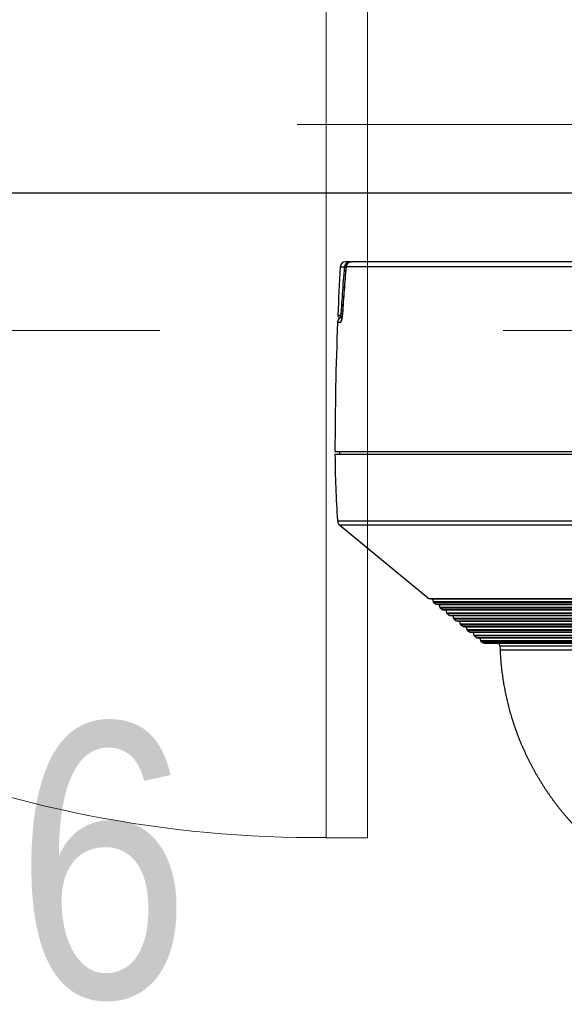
# Model space of a CAD drawing. Header units: metres. Extents: x 10441 to 19716, y -6570 to 1447.
# Tile 75 of 136: x 16983 to 17022, y -4354 to -4282. Entities that reach past the tile are written whole.
import ezdxf
from ezdxf.enums import TextEntityAlignment as Align

# ---------------------------------------------------------------- set-up
doc = ezdxf.new("R2010")
doc.units = ezdxf.units.M
doc.header["$MEASUREMENT"] = 0
doc.linetypes.add('8', pattern=[0.5, 0.25, -0.25])
for name, color, linetype, lineweight in [('#elektryczne', 8, 'Continuous', 20), ('A_DRZWI', 8, 'Continuous', 5), ('A_OZACZENIE DRZWI', 8, 'Continuous', 13), ('A_OZNACZENIA OKIEN', 8, 'Continuous', 13), ('A_STAL CIENKIE', 8, 'Continuous', 0), ('EB_CCTV', 4, 'Continuous', 5), ('EB_SSWiN', 30, 'Continuous', 5)]:
    doc.layers.add(name, color=color, linetype=linetype, lineweight=lineweight)
doc.styles.add('m1_romans', font='romans.shx', dxfattribs={"width": 0.8})
doc.styles.add('opisy okien', font='txt', dxfattribs={"height": 15})

# ---------------------------------------------------------------- blocks, each defined once
blk = doc.blocks.new('podkład')
at = {"layer": 'A_DRZWI', "color": 8, "ltscale": 2}
blk.add_lwpolyline([(12825.747, -2096.699), (12822.747, -2096.699), (12822.747, -2008.699), (12825.747, -2008.699)], close=True, dxfattribs=at)
blk.add_arc((12822.048, -2010.355), 86.317, 178.9011, 270.46377, dxfattribs=at)
at = {"layer": 'A_STAL CIENKIE', "color": 8, "linetype": '8', "ltscale": 100}
for p, q in [((10470.618, -2044.699), (13910.618, -2044.699)), ((13910.618, -2059.699), (10470.618, -2059.699))]:
    blk.add_line(p, q, dxfattribs=at)
at = {"layer": 'A_OZACZENIE DRZWI', "color": 8, "ltscale": 0.1, "style": 'm1_romans', "width": 0.8}
for rotation, p in [(98.48606, (12735.073, -773.135)), (359.99999, (12573.801, -1012.699)), (89.99999, (11565.286, -1150.141)), (89.99999, (11872.286, -1150.141)), (89.99999, (12230.03, -1245.641)), (89.99999, (12385.875, -1249.441)), (89.99999, (11565.286, -1370.894)), (89.99999, (11872.286, -1370.894)), (89.99999, (12230.03, -1370.894)), (89.99999, (12389.301, -1370.894)), (89.99999, (11748.794, -1556.148)), (89.99999, (11986.603, -1556.148)), (89.99999, (12389.301, -1556.148)), (359.99999, (12235.051, -1664.2)), (359.99999, (12235.051, -1880.2)), (89.99999, (11745.781, -2001.941))]:
    blk.add_attdef('SZEROKOSC', text='', height=10, rotation=rotation, dxfattribs=at).set_placement(p, align=Align.BOTTOM_CENTER)
for rotation, p in [(98.48606, (12738.555, -773.475)), (359.99999, (12572.951, -1016.093)), (89.99999, (11568.68, -1150.991)), (89.99999, (11875.68, -1150.991)), (89.99999, (12233.423, -1246.491)), (89.99999, (12389.268, -1250.291)), (89.99999, (11568.68, -1371.744)), (89.99999, (11875.68, -1371.744)), (89.99999, (12233.424, -1371.744)), (89.99999, (12392.695, -1371.744)), (89.99999, (11752.187, -1556.998)), (89.99999, (11989.997, -1556.998)), (89.99999, (12392.695, -1556.998)), (359.99999, (12234.201, -1667.593)), (359.99999, (12234.201, -1883.593)), (89.99999, (11749.175, -2002.791))]:
    blk.add_attdef('WYSOKOSC', text='', height=10, rotation=rotation, dxfattribs=at).set_placement(p, align=Align.TOP_CENTER)
at = {"layer": 'A_OZNACZENIA OKIEN', "color": 8, "ltscale": 0.1, "style": 'm1_romans', "width": 0.8}
for rotation, p in [(278.86761, (13403.276, -587.565)), (278.86761, (13013.44, -645.269)), (278.86761, (12475.303, -724.921)), (278.86761, (12253.717, -757.72)), (0.00001, (14011.092, -903.425)), (278.86761, (11051.11, -935.724)), (278.86761, (10670.259, -992.094)), (0.00001, (14011.092, -1578.093)), (89.99999, (10822.997, -2081.555)), (89.99999, (11207.997, -2081.555)), (89.99999, (11973.997, -2081.555)), (89.99999, (13179.195, -2081.555)), (89.99999, (13543.195, -2081.555))]:
    blk.add_attdef('WYSOKOSC', text='', height=10, rotation=rotation, dxfattribs=at).set_placement(p, align=Align.TOP_CENTER)
for rotation, p in [(278.86761, (13373.707, -593.039)), (278.86761, (12983.87, -650.743)), (278.86761, (12445.733, -730.395)), (278.86761, (12224.148, -763.194)), (0.00001, (14017.48, -900.031)), (278.86761, (11021.54, -941.198)), (278.86761, (10640.689, -997.568)), (0.00001, (14017.48, -1574.699)), (89.99999, (10819.603, -2080.704)), (89.99999, (11204.603, -2080.704)), (89.99999, (11970.603, -2080.704)), (89.99999, (13175.801, -2080.704)), (89.99999, (13539.801, -2080.704))]:
    blk.add_attdef('SZEROKOSC', text='', height=10, rotation=rotation, dxfattribs=at).set_placement(p, align=Align.BOTTOM_CENTER)
blk = doc.blocks.new('Kamera kopułkowa')
at = {"layer": 'EB_CCTV', "color": 140, "linetype": 'Continuous', "lineweight": 30}
for p, q in [((-90212388.194, -54778710.619), (-90212387.871, -54778710.619)), ((-90212387.469, -54778710.241), (-90212387.795, -54778710.241)), ((-90212324.95, -54778710.619), (-90212387.769, -54778710.619)), ((-90212387.469, -54778710.241), (-90212387.375, -54778710.241)), ((-90212325.349, -54778710.241), (-90212387.375, -54778710.241)), ((-90212388.172, -54778714.145), (-90212388.366, -54778714.145)), ((-90212388.246, -54778714.27), (-90212388.059, -54778714.27)), ((-90212388.387, -54778714.65), (-90212388.158, -54778714.65)), ((-90212388.572, -54778724.081), (-90212324.572, -54778724.081)), ((-90212324.572, -54778724.281), (-90212388.572, -54778724.281)), ((-90212388.252, -54778724.081), (-90212388.252, -54778724.281)), ((-90212388.385, -54778729.116), (-90212324.759, -54778729.116)), ((-90212388.212, -54778729.451), (-90212381.736, -54778734.78)), ((-90212324.932, -54778729.451), (-90212388.212, -54778729.451)), ((-90212381.736, -54778734.78), (-90212331.408, -54778734.78)), ((-90212381.699, -54778734.797), (-90212381.48, -54778734.835)), ((-90212381.699, -54778734.797), (-90212331.445, -54778734.797)), ((-90212381.48, -54778734.835), (-90212381.433, -54778735.01)), ((-90212331.665, -54778734.835), (-90212381.48, -54778734.835)), ((-90212381.433, -54778735.01), (-90212331.712, -54778735.01)), ((-90212381.406, -54778735.051), (-90212381.242, -54778735.186)), ((-90212381.406, -54778735.051), (-90212331.738, -54778735.051)), ((-90212381.242, -54778735.186), (-90212331.902, -54778735.186)), ((-90212381.205, -54778735.203), (-90212380.985, -54778735.241)), ((-90212381.205, -54778735.203), (-90212331.94, -54778735.203)), ((-90212380.985, -54778735.241), (-90212380.938, -54778735.417)), ((-90212332.159, -54778735.241), (-90212380.985, -54778735.241)), ((-90212380.938, -54778735.417), (-90212332.206, -54778735.417)), ((-90212380.912, -54778735.458), (-90212380.748, -54778735.593)), ((-90212380.912, -54778735.458), (-90212332.232, -54778735.458)), ((-90212380.748, -54778735.593), (-90212332.397, -54778735.593)), ((-90212380.71, -54778735.61), (-90212380.491, -54778735.648)), ((-90212380.71, -54778735.61), (-90212332.434, -54778735.61)), ((-90212380.491, -54778735.648), (-90212380.444, -54778735.823)), ((-90212332.653, -54778735.648), (-90212380.491, -54778735.648)), ((-90212380.444, -54778735.823), (-90212332.7, -54778735.823)), ((-90212380.418, -54778735.864), (-90212380.253, -54778736)), ((-90212380.418, -54778735.864), (-90212332.726, -54778735.864)), ((-90212380.253, -54778736), (-90212332.891, -54778736)), ((-90212380.216, -54778736.017), (-90212379.997, -54778736.055)), ((-90212380.216, -54778736.017), (-90212332.928, -54778736.017)), ((-90212379.997, -54778736.055), (-90212379.95, -54778736.23)), ((-90212333.147, -54778736.055), (-90212379.997, -54778736.055)), ((-90212379.95, -54778736.23), (-90212333.194, -54778736.23)), ((-90212379.924, -54778736.271), (-90212379.759, -54778736.406)), ((-90212379.924, -54778736.271), (-90212333.221, -54778736.271)), ((-90212379.759, -54778736.406), (-90212333.385, -54778736.406)), ((-90212379.722, -54778736.423), (-90212379.503, -54778736.461)), ((-90212379.722, -54778736.423), (-90212333.422, -54778736.423)), ((-90212379.503, -54778736.461), (-90212379.456, -54778736.637)), ((-90212333.641, -54778736.461), (-90212379.503, -54778736.461)), ((-90212379.456, -54778736.637), (-90212333.688, -54778736.637)), ((-90212379.429, -54778736.678), (-90212379.265, -54778736.813)), ((-90212379.429, -54778736.678), (-90212333.715, -54778736.678)), ((-90212379.265, -54778736.813), (-90212333.879, -54778736.813)), ((-90212379.228, -54778736.83), (-90212379.009, -54778736.868)), ((-90212379.228, -54778736.83), (-90212333.916, -54778736.83)), ((-90212379.009, -54778736.868), (-90212378.962, -54778737.043)), ((-90212334.136, -54778736.868), (-90212379.009, -54778736.868)), ((-90212378.962, -54778737.043), (-90212334.183, -54778737.043)), ((-90212378.935, -54778737.084), (-90212378.771, -54778737.22)), ((-90212378.935, -54778737.084), (-90212334.209, -54778737.084)), ((-90212378.771, -54778737.22), (-90212334.374, -54778737.22)), ((-90212378.734, -54778737.237), (-90212378.514, -54778737.275)), ((-90212378.734, -54778737.237), (-90212334.411, -54778737.237)), ((-90212378.514, -54778737.275), (-90212378.467, -54778737.45)), ((-90212334.63, -54778737.275), (-90212378.514, -54778737.275)), ((-90212378.467, -54778737.45), (-90212334.677, -54778737.45)), ((-90212378.441, -54778737.491), (-90212378.276, -54778737.626)), ((-90212378.441, -54778737.491), (-90212334.703, -54778737.491)), ((-90212378.276, -54778737.626), (-90212334.868, -54778737.626)), ((-90212378.239, -54778737.643), (-90212378.02, -54778737.681)), ((-90212378.239, -54778737.643), (-90212334.905, -54778737.643)), ((-90212378.02, -54778737.681), (-90212377.973, -54778737.856)), ((-90212335.124, -54778737.681), (-90212378.02, -54778737.681)), ((-90212377.973, -54778737.856), (-90212335.171, -54778737.856)), ((-90212377.947, -54778737.898), (-90212377.827, -54778737.996)), ((-90212377.947, -54778737.898), (-90212335.197, -54778737.898)), ((-90212335.317, -54778737.996), (-90212377.827, -54778737.996)), ((-90212377.7, -54778738.041), (-90212335.444, -54778738.041)), ((-90212376.654, -54778738.041), (-90212376.565, -54778738.241)), ((-90212376.565, -54778738.241), (-90212376.552, -54778738.539)), ((-90212376.565, -54778738.241), (-90212336.579, -54778738.241)), ((-90212376.552, -54778738.539), (-90212336.592, -54778738.539))]:
    blk.add_line(p, q, dxfattribs=at)
for centre, radius, start, end in [((-90212148.572, -54778724.081), 240, 176.78439, 177.62733), ((-90212387.795, -54778710.641), 0.4, 90, 176.78439), ((-90212387.375, -54778710.641), 0.4, 90, 175.16548), ((-90212387.987, -54778714.666), 0.4, 100.30645, 177.74794), ((-90212388.246, -54778714.15), 0.12, 177.62733, 270), ((-90212148.572, -54778724.081), 240, 177.74794, 180), ((-90212320.572, -54778724.081), 68, 180.16852, 184.24633), ((-90212387.907, -54778729.081), 0.48, 184.24633, 230.55205), ((-90212381.685, -54778734.718), 0.08, 230.55205, 260.17357), ((-90212381.355, -54778734.989), 0.08, 195, 230.55205), ((-90212381.191, -54778735.125), 0.08, 230.55205, 260.17357), ((-90212380.861, -54778735.396), 0.08, 195, 230.55205), ((-90212380.697, -54778735.531), 0.08, 230.55205, 260.17357), ((-90212380.367, -54778735.803), 0.08, 195, 230.55205), ((-90212380.202, -54778735.938), 0.08, 230.55205, 260.17357), ((-90212379.873, -54778736.209), 0.08, 195, 230.55205), ((-90212379.708, -54778736.344), 0.08, 230.55205, 260.17357), ((-90212379.379, -54778736.616), 0.08, 195, 230.55205), ((-90212379.214, -54778736.751), 0.08, 230.55205, 260.17357), ((-90212378.884, -54778737.022), 0.08, 195, 230.55205), ((-90212378.72, -54778737.158), 0.08, 230.55205, 260.17357), ((-90212378.39, -54778737.429), 0.08, 195, 230.55205), ((-90212378.226, -54778737.564), 0.08, 230.55205, 260.17357), ((-90212377.896, -54778737.836), 0.08, 195, 230.55205), ((-90212377.7, -54778737.841), 0.2, 230.55205, 270)]:
    blk.add_arc(centre, radius, start, end, dxfattribs=at)
for centre, major_axis, ratio, start_param, end_param in [((-90212387.753, -54778710.625), (-0.12, 0.01), 0.164635, 0.144833, 1.384769), ((-90212387.375, -54778710.641), (-0.399, 0.034), 0.163875, 6.283183, 6.449438), ((-90212387.375, -54778710.641), (0, 0.4), 0.986542, 0, 1.514673), ((-90212387.469, -54778710.361), (0, 0.12), 0.126199, 5.876905, 6.283185), ((-90212388.053, -54778714.15), (0, 0.12), 0.993885, 1.529385, 3.095362), ((-90212387.98, -54778713.753), (-0.12, 0.008), 0.166776, 0.127241, 1.288441), ((-90212387.63, -54778714.004), (0.399, -0.027), 0.166267, 3.141541, 3.288697), ((-90212387.761, -54778714.666), (0, -0.4), 0.992799, 4.115255, 4.673083)]:
    blk.add_ellipse(centre, major_axis=major_axis, ratio=ratio, start_param=start_param, end_param=end_param, dxfattribs=at)
for points, knots in [([(-90212388.099, -54778713.748), (-90212388.094, -54778713.67), (-90212388.089, -54778713.591), (-90212388.063, -54778713.197), (-90212388.042, -54778712.883), (-90212387.973, -54778711.918), (-90212387.924, -54778711.268), (-90212387.871, -54778710.619)], [0, 0, 0, 0, 0.07542, 0.07542, 0.377101, 0.377101, 1, 1, 1, 1]), ([(-90212387.773, -54778710.607), (-90212387.778, -54778710.664), (-90212387.793, -54778710.844), (-90212387.818, -54778711.149), (-90212387.849, -54778711.522), (-90212387.878, -54778711.895), (-90212387.907, -54778712.268), (-90212387.935, -54778712.642), (-90212387.962, -54778713.015), (-90212387.989, -54778713.389), (-90212388.011, -54778713.709), (-90212388.024, -54778713.906), (-90212388.029, -54778713.977)], [0, 0, 0, 0, 0.049999, 0.160685, 0.271403, 0.382153, 0.492935, 0.603732, 0.714527, 0.825332, 0.936146, 1, 1, 1, 1]), ([(-90212387.769, -54778710.619), (-90212387.817, -54778711.188), (-90212387.863, -54778711.757), (-90212387.948, -54778712.88), (-90212387.988, -54778713.434), (-90212388.025, -54778713.987)], [0, 0, 0, 0, 0.507021, 0.507021, 1, 1, 1, 1]), ([(-90212387.871, -54778710.619), (-90212387.869, -54778710.595), (-90212387.866, -54778710.572), (-90212387.849, -54778710.505), (-90212387.83, -54778710.463), (-90212387.781, -54778710.388), (-90212387.75, -54778710.354), (-90212387.68, -54778710.3), (-90212387.641, -54778710.278), (-90212387.562, -54778710.25), (-90212387.522, -54778710.243), (-90212387.478, -54778710.241), (-90212387.473, -54778710.241), (-90212387.469, -54778710.241)], [0, 0, 0, 0, 0.116672, 0.116672, 0.340335, 0.340335, 0.56111, 0.56111, 0.780596, 0.780596, 0.975648, 0.975648, 1, 1, 1, 1]), ([(-90212388.172, -54778714.145), (-90212388.171, -54778714.145), (-90212388.17, -54778714.145), (-90212388.163, -54778714.142), (-90212388.157, -54778714.131), (-90212388.143, -54778714.091), (-90212388.137, -54778714.062), (-90212388.124, -54778713.99), (-90212388.118, -54778713.947), (-90212388.107, -54778713.853), (-90212388.103, -54778713.801), (-90212388.099, -54778713.748)], [0, 0, 0, 0, 0.032618, 0.032618, 0.274174, 0.274174, 0.516134, 0.516134, 0.758187, 0.758187, 1, 1, 1, 1]), ([(-90212388.158, -54778714.65), (-90212388.135, -54778714.65), (-90212388.108, -54778714.584), (-90212388.059, -54778714.343), (-90212388.038, -54778714.174), (-90212388.025, -54778713.987)], [0, 0, 0, 0, 0.5, 0.5, 1, 1, 1, 1]), ([(-90212388.029, -54778713.977), (-90212388.029, -54778713.984), (-90212388.03, -54778713.998), (-90212388.032, -54778714.02), (-90212388.034, -54778714.041), (-90212388.035, -54778714.062), (-90212388.037, -54778714.083), (-90212388.039, -54778714.104), (-90212388.041, -54778714.124), (-90212388.043, -54778714.144), (-90212388.045, -54778714.164), (-90212388.047, -54778714.184), (-90212388.05, -54778714.203), (-90212388.052, -54778714.221), (-90212388.054, -54778714.239), (-90212388.056, -54778714.257), (-90212388.059, -54778714.274), (-90212388.061, -54778714.29), (-90212388.064, -54778714.306), (-90212388.066, -54778714.321), (-90212388.068, -54778714.336), (-90212388.071, -54778714.35), (-90212388.073, -54778714.364), (-90212388.075, -54778714.377), (-90212388.078, -54778714.389), (-90212388.08, -54778714.4), (-90212388.082, -54778714.411), (-90212388.084, -54778714.42), (-90212388.086, -54778714.429), (-90212388.088, -54778714.437), (-90212388.09, -54778714.444), (-90212388.091, -54778714.451), (-90212388.093, -54778714.456), (-90212388.094, -54778714.461), (-90212388.095, -54778714.465), (-90212388.096, -54778714.468), (-90212388.097, -54778714.47), (-90212388.097, -54778714.471), (-90212388.098, -54778714.472), (-90212388.098, -54778714.472), (-90212388.098, -54778714.472)], [0, 0, 0, 0, 0.027661, 0.057656, 0.087584, 0.117358, 0.1469, 0.176147, 0.205407, 0.235047, 0.264745, 0.294403, 0.323928, 0.353236, 0.382245, 0.410875, 0.439126, 0.468117, 0.496461, 0.524599, 0.552564, 0.580387, 0.608096, 0.63572, 0.663282, 0.690669, 0.716681, 0.742262, 0.767421, 0.792162, 0.816487, 0.840398, 0.863892, 0.886968, 0.909623, 0.926374, 0.943315, 0.964131, 0.984321, 1, 1, 1, 1]), ([(-90212376.552, -54778738.539), (-90212376.549, -54778738.612), (-90212376.541, -54778738.757), (-90212376.528, -54778738.976), (-90212376.512, -54778739.195), (-90212376.494, -54778739.415), (-90212376.473, -54778739.636), (-90212376.449, -54778739.857), (-90212376.424, -54778740.073), (-90212376.397, -54778740.283), (-90212376.369, -54778740.487), (-90212376.338, -54778740.692), (-90212376.306, -54778740.898), (-90212376.271, -54778741.103), (-90212376.233, -54778741.309), (-90212376.194, -54778741.515), (-90212376.152, -54778741.722), (-90212376.108, -54778741.929), (-90212376.061, -54778742.136), (-90212376.012, -54778742.343), (-90212375.962, -54778742.546), (-90212375.91, -54778742.745), (-90212375.858, -54778742.941), (-90212375.803, -54778743.136), (-90212375.746, -54778743.331), (-90212375.686, -54778743.531), (-90212375.622, -54778743.734), (-90212375.554, -54778743.941), (-90212375.485, -54778744.148), (-90212375.412, -54778744.354), (-90212375.338, -54778744.56), (-90212375.262, -54778744.762), (-90212375.185, -54778744.96), (-90212375.108, -54778745.154), (-90212375.028, -54778745.347), (-90212374.947, -54778745.539), (-90212374.863, -54778745.732), (-90212374.777, -54778745.924), (-90212374.689, -54778746.115), (-90212374.598, -54778746.305), (-90212374.506, -54778746.495), (-90212374.412, -54778746.684), (-90212374.316, -54778746.87), (-90212374.218, -54778747.055), (-90212374.119, -54778747.239), (-90212374.015, -54778747.427), (-90212373.906, -54778747.619), (-90212373.791, -54778747.815), (-90212373.675, -54778748.01), (-90212373.556, -54778748.204), (-90212373.434, -54778748.397), (-90212373.313, -54778748.585), (-90212373.191, -54778748.768), (-90212373.07, -54778748.947), (-90212372.947, -54778749.125), (-90212372.822, -54778749.301), (-90212372.695, -54778749.476), (-90212372.566, -54778749.65), (-90212372.435, -54778749.823), (-90212372.302, -54778749.994), (-90212372.167, -54778750.164), (-90212372.03, -54778750.332), (-90212371.893, -54778750.497), (-90212371.755, -54778750.66), (-90212371.615, -54778750.822), (-90212371.472, -54778750.983), (-90212371.327, -54778751.144), (-90212371.179, -54778751.304), (-90212371.029, -54778751.462), (-90212370.877, -54778751.619), (-90212370.725, -54778751.773), (-90212370.572, -54778751.925), (-90212370.418, -54778752.074), (-90212370.262, -54778752.222), (-90212370.104, -54778752.368), (-90212369.944, -54778752.515), (-90212369.78, -54778752.66), (-90212369.615, -54778752.803), (-90212369.449, -54778752.945), (-90212369.281, -54778753.085), (-90212369.112, -54778753.222), (-90212368.938, -54778753.361), (-90212368.759, -54778753.5), (-90212368.575, -54778753.639), (-90212368.39, -54778753.777), (-90212368.203, -54778753.912), (-90212368.015, -54778754.045), (-90212367.83, -54778754.173), (-90212367.646, -54778754.296), (-90212367.465, -54778754.415), (-90212367.283, -54778754.531), (-90212367.1, -54778754.646), (-90212366.916, -54778754.759), (-90212366.731, -54778754.869), (-90212366.545, -54778754.977), (-90212366.359, -54778755.084), (-90212366.171, -54778755.188), (-90212365.983, -54778755.289), (-90212365.796, -54778755.387), (-90212365.61, -54778755.483), (-90212365.422, -54778755.577), (-90212365.233, -54778755.669), (-90212365.042, -54778755.76), (-90212364.849, -54778755.848), (-90212364.656, -54778755.935), (-90212364.462, -54778756.02), (-90212364.269, -54778756.101), (-90212364.076, -54778756.18), (-90212363.884, -54778756.257), (-90212363.692, -54778756.331), (-90212363.487, -54778756.408), (-90212363.27, -54778756.487), (-90212363.04, -54778756.567), (-90212362.809, -54778756.644), (-90212362.579, -54778756.718), (-90212362.348, -54778756.79), (-90212362.12, -54778756.857), (-90212361.896, -54778756.92), (-90212361.675, -54778756.98), (-90212361.454, -54778757.037), (-90212361.234, -54778757.091), (-90212361.013, -54778757.142), (-90212360.792, -54778757.191), (-90212360.572, -54778757.238), (-90212360.348, -54778757.282), (-90212360.121, -54778757.324), (-90212359.891, -54778757.364), (-90212359.662, -54778757.402), (-90212359.432, -54778757.436), (-90212359.204, -54778757.468), (-90212358.975, -54778757.497), (-90212358.748, -54778757.523), (-90212358.52, -54778757.546), (-90212358.294, -54778757.567), (-90212358.068, -54778757.586), (-90212357.843, -54778757.601), (-90212357.623, -54778757.614), (-90212357.408, -54778757.624), (-90212357.198, -54778757.632), (-90212356.988, -54778757.637), (-90212356.78, -54778757.64), (-90212356.641, -54778757.641), (-90212356.572, -54778757.641)], [0, 0, 0, 0, 0.007142, 0.014314, 0.021518, 0.028751, 0.036015, 0.043308, 0.050632, 0.05737, 0.064133, 0.070921, 0.077732, 0.084567, 0.091426, 0.098307, 0.105212, 0.112139, 0.119089, 0.12606, 0.133054, 0.139668, 0.1463, 0.152951, 0.159621, 0.166309, 0.173421, 0.180553, 0.187704, 0.194875, 0.202064, 0.209271, 0.216083, 0.222911, 0.229754, 0.236611, 0.243484, 0.250371, 0.257272, 0.264186, 0.271114, 0.278054, 0.284883, 0.291724, 0.298576, 0.30544, 0.312863, 0.320299, 0.327747, 0.335205, 0.342675, 0.350155, 0.357216, 0.364286, 0.371363, 0.378448, 0.38554, 0.392639, 0.399745, 0.406856, 0.413973, 0.421094, 0.428094, 0.435097, 0.442104, 0.449114, 0.456255, 0.463398, 0.470544, 0.477691, 0.48484, 0.491861, 0.498884, 0.505906, 0.512928, 0.520093, 0.527256, 0.534418, 0.541578, 0.548735, 0.555889, 0.56304, 0.570604, 0.578163, 0.585717, 0.593265, 0.600807, 0.608342, 0.61544, 0.622531, 0.629615, 0.636692, 0.64376, 0.650821, 0.657872, 0.664914, 0.671947, 0.67897, 0.685857, 0.692734, 0.6996, 0.706455, 0.713424, 0.72038, 0.727323, 0.734254, 0.741171, 0.747952, 0.75472, 0.761473, 0.768213, 0.776217, 0.784201, 0.792163, 0.800104, 0.808022, 0.815917, 0.823432, 0.830925, 0.838396, 0.845845, 0.85327, 0.860673, 0.868052, 0.875407, 0.883087, 0.890739, 0.898364, 0.905962, 0.913531, 0.921072, 0.928584, 0.936067, 0.943521, 0.950944, 0.958338, 0.965702, 0.972617, 0.979504, 0.986364, 0.993196, 1, 1, 1, 1])]:
    blk.add_open_spline(points, degree=3, knots=knots, dxfattribs=at)

msp = doc.modelspace()

# ---------------------------------------------------------------- linework, layer by layer
at = {"layer": 'EB_CCTV', "color": 4, "linetype": 'Continuous', "lineweight": 30}
msp.add_lwpolyline([(17074.751, -4294.48), (16024.751, -4294.48)], dxfattribs=at)

# ---------------------------------------------------------------- block references
at = {"layer": '#elektryczne', "color": 8, "linetype": 'Continuous', "lineweight": 18}
msp.add_blockref('podkład', (4182.373, -2244.781), dxfattribs=at)
at = {"layer": 'EB_SSWiN', "color": 0, "linetype": 'Continuous', "lineweight": 0}
msp.add_blockref('Kamera kopułkowa', (90229394.323, 54774410.761), dxfattribs=at)

# ---------------------------------------------------------------- texts
at = {"layer": 'EB_CCTV', "color": 0, "lineweight": 13, "insert": (16997.502, -4343.254), "char_height": 20, "width": 88.59686, "attachment_point": 5, "style": 'opisy okien'}
msp.add_mtext('\\pxql;{\\fArial Narrow|b0|i0|c238|p39;KZ6}', dxfattribs=at)

doc.saveas('drawing.dxf')
